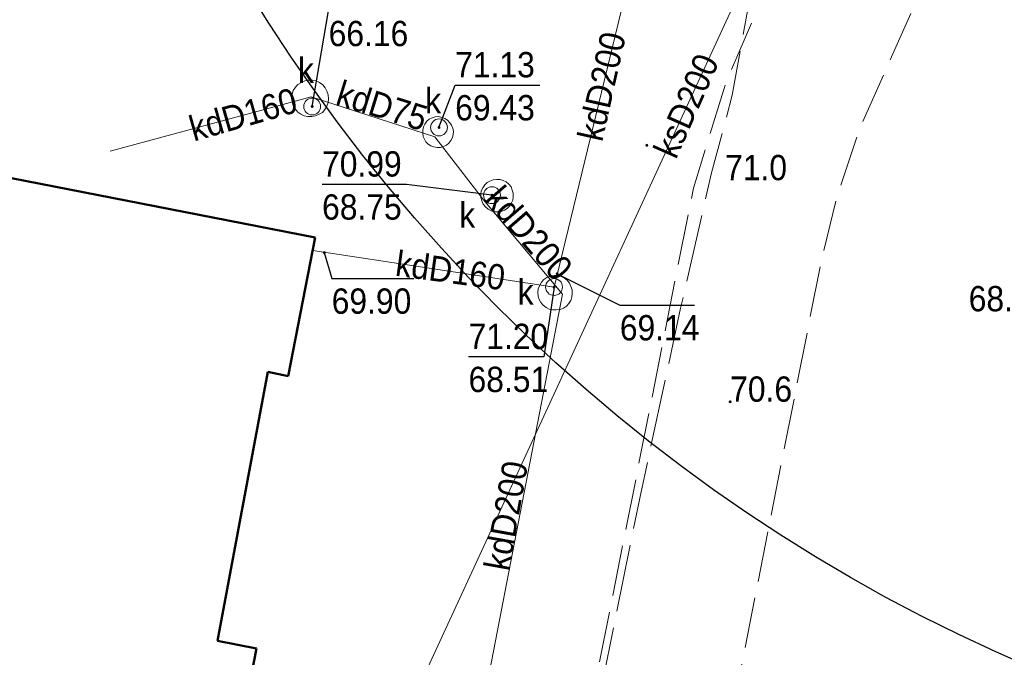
# Model space of a CAD drawing. Header units: feet. Extents: x 6524992 to 6539952, y 6047571 to 6067901.
# Tile 12 of 53: x 6531684 to 6531714, y 6048624 to 6048643. Entities that reach past the tile are written whole.
import ezdxf
from ezdxf.enums import TextEntityAlignment as Align

# ---------------------------------------------------------------- set-up
doc = ezdxf.new("R2010")
doc.units = ezdxf.units.FT
doc.header["$MEASUREMENT"] = 0
doc.linetypes.add('1.5_0.5', pattern=[2, 1.5, -0.5])
doc.linetypes.add('mz2.0_0.5', pattern=[2.5, 2, -0.5])
doc.layers.get('0').update_dxf_attribs({"linetype": 'CONTINUOUS', "lineweight": 18})
for name, color, linetype, transparency in [('312-Budynek (powierzchnia)', 7, 'CONTINUOUS', 0.5), ('jezdnia (powierzchnia)', 7, 'CONTINUOUS', 0.5), ('komora podziemna - przewód kanalizacyjny (powierzchnia)', 7, 'CONTINUOUS', 0.5), ('przewód kanalizacyjny (linia)', 7, 'CONTINUOUS', 0.5), ('przewód kanalizacyjny (linia)-Atr1', 7, 'CONTINUOUS', 0.5), ('przewód telekomunikacyjny - projektowany lub w budowie (linia) - ob. projektowany', 7, 'CONTINUOUS', 0.5), ('punkt o określonej wysokości (sieć kanalizacyjna)', 7, 'CONTINUOUS', 0.5), ('punkt o określonej wysokości (sieć kanalizacyjna)-Atr2', 7, 'CONTINUOUS', 0.5), ('punkt o określonej wysokości (sieć kanalizacyjna)-Atr3', 7, 'CONTINUOUS', 0.5), ('punkt wysokościowy naturalny', 7, 'CONTINUOUS', 0.5), ('punkt wysokościowy naturalny-Atr2', 7, 'CONTINUOUS', 0.5), ('studzienka okrągła - przewód kanalizacyjny (punkt)', 7, 'CONTINUOUS', 0.5), ('studzienka okrągła - przewód kanalizacyjny (punkt)-Atr17', 7, 'CONTINUOUS', 0.5)]:
    doc.layers.add(name, color=color, linetype=linetype, transparency=transparency)
doc.layers.add('_Robocza', color=1, linetype='CONTINUOUS', lineweight=30, plot=False)
doc.styles.get("Standard").update_dxf_attribs({"font": 'arial.ttf'})

# ---------------------------------------------------------------- blocks, each defined once
blk = doc.blocks.new('PW01')
at = {"linetype": 'Continuous', "lineweight": 13}
h = blk.add_hatch(color=0, dxfattribs=at)
edge = h.paths.add_edge_path()
edge.add_arc((0, 0), 0.045, 0, 360)
blk = doc.blocks.new('US15')
at = {"color": 0, "linetype": 'Continuous', "lineweight": 13}
blk.add_circle((0, 0), 0.25, dxfattribs=at)

msp = doc.modelspace()

# ---------------------------------------------------------------- linework, layer by layer
at = {"layer": '312-Budynek (powierzchnia)', "color": 7, "linetype": 'Continuous', "lineweight": 50, "flags": 128}
for points in [[(6531675.51, 6048640.2), (6531693.12, 6048636.77)], [(6531693.12, 6048636.77), (6531692.32, 6048632.66)], [(6531691.72, 6048632.79), (6531690.23, 6048624.81)], [(6531692.32, 6048632.66), (6531691.72, 6048632.79)], [(6531690.23, 6048624.81), (6531691.38, 6048624.59)], [(6531691.38, 6048624.59), (6531690.51, 6048620.14)]]:
    msp.add_lwpolyline(points, dxfattribs=at)
at = {"layer": '_Robocza'}
msp.add_circle((6531733.871, 6048670.068), 50, dxfattribs=at)
at = {"layer": 'jezdnia (powierzchnia)', "color": 7, "linetype": '1.5_0.5', "lineweight": 18, "flags": 128}
msp.add_lwpolyline([(6531666.48, 6048639.99), (6531663.54, 6048638.26), (6531656.95, 6048603.01), (6531657, 6048601.3), (6531657.62, 6048599.77), (6531658.73, 6048598.58), (6531660.29, 6048597.78), (6531686.9, 6048592.63), (6531687.17, 6048592.5), (6531687.02, 6048592.07), (6531686.88, 6048591.63), (6531686.77, 6048591.19), (6531686.67, 6048590.75), (6531686.6, 6048590.3), (6531686.54, 6048589.84), (6531686.51, 6048589.39), (6531686.49, 6048588.93), (6531686.5, 6048588.47), (6531686.52, 6048588.02), (6531686.57, 6048587.56), (6531686.63, 6048587.11), (6531686.72, 6048586.66), (6531686.82, 6048586.22), (6531686.98, 6048585.74), (6531687.16, 6048585.28), (6531687.37, 6048584.82), (6531687.6, 6048584.37), (6531687.86, 6048583.94), (6531688.13, 6048583.52), (6531688.43, 6048583.11), (6531688.75, 6048582.72), (6531689.08, 6048582.35), (6531689.44, 6048582), (6531689.81, 6048581.66), (6531690.2, 6048581.35), (6531690.61, 6048581.05), (6531698.92, 6048578.28), (6531701.48, 6048579.54), (6531703.13, 6048580.66), (6531705.42, 6048581.84), (6531712.05, 6048580.13), (6531714.83, 6048579.96), (6531718.72, 6048579.79), (6531721.18, 6048580.36), (6531721.77, 6048580.46), (6531722.35, 6048580.58), (6531722.93, 6048580.71), (6531723.51, 6048580.86), (6531724.09, 6048581.02), (6531724.66, 6048581.19), (6531725.23, 6048581.37), (6531725.79, 6048581.57), (6531726.35, 6048581.79), (6531726.9, 6048582.01), (6531727.45, 6048582.25), (6531727.99, 6048582.5), (6531728.52, 6048582.76), (6531729.05, 6048583.04), (6531729.59, 6048583.33), (6531730.12, 6048583.63), (6531730.65, 6048583.94), (6531731.16, 6048584.26), (6531731.68, 6048584.6), (6531732.18, 6048584.94), (6531732.68, 6048585.3), (6531733.16, 6048585.67), (6531733.65, 6048586.04), (6531734.12, 6048586.43), (6531734.58, 6048586.83), (6531735.04, 6048587.24), (6531735.48, 6048587.65), (6531735.92, 6048588.08), (6531735.97, 6048588.14), (6531736.83, 6048588.88), (6531740.65, 6048590.67), (6531741.33, 6048593.61), (6531741.69, 6048596.33), (6531748, 6048628.55), (6531748.46, 6048629.99), (6531748.99, 6048630.85), (6531749.66, 6048631.62), (6531749.72, 6048631.67), (6531751.71, 6048630.87), (6531751.96, 6048630.37), (6531754.14, 6048629.44), (6531754.52, 6048630.36), (6531763.91, 6048626.17), (6531763.92, 6048626.46), (6531763.89, 6048626.74), (6531763.85, 6048627.03), (6531763.8, 6048627.31), (6531763.73, 6048627.58), (6531763.64, 6048627.85), (6531763.52, 6048628.12), (6531763.39, 6048628.37), (6531763.26, 6048628.63), (6531763.09, 6048628.86), (6531762.91, 6048629.09), (6531762.73, 6048629.3), (6531762.52, 6048629.51), (6531762.3, 6048629.69), (6531752.93, 6048633.94), (6531742.91, 6048638.44), (6531743.9, 6048637.05), (6531744.47, 6048635.8), (6531744.69, 6048634.79), (6531744.61, 6048632.96), (6531739.82, 6048608.3), (6531739.49, 6048606.6), (6531737.87, 6048598.22), (6531736.69, 6048595.81), (6531734.96, 6048593.37), (6531732.95, 6048591.12), (6531730.7, 6048589.14), (6531728.25, 6048587.4), (6531725.57, 6048586.04), (6531722.75, 6048585.04), (6531719.84, 6048584.42), (6531716.81, 6048584.12), (6531713.81, 6048584.14), (6531713.15, 6048584.31), (6531709.83, 6048585.92), (6531708.71, 6048586.62), (6531707.79, 6048587.61), (6531707.06, 6048588.75), (6531706.71, 6048590.04), (6531706.32, 6048591.36), (6531705.81, 6048592.9), (6531705.02, 6048594.46), (6531704.07, 6048595.82), (6531702.93, 6048597.05), (6531701.97, 6048598.45), (6531701.44, 6048600.04), (6531701.43, 6048601.74), (6531703.84, 6048614.28), (6531704.4, 6048617.2), (6531704.43, 6048617.34), (6531708.09, 6048635.92), (6531708.55, 6048637.85), (6531709.24, 6048639.95), (6531711.98, 6048646.13), (6531712.65, 6048647.33), (6531713.67, 6048648.53), (6531714.97, 6048649.42), (6531716.6, 6048649.98), (6531709.81, 6048652.96), (6531708.62, 6048653.15), (6531708.97, 6048651.9), (6531708.91, 6048650.04), (6531708.39, 6048648.46), (6531706.17, 6048643.38), (6531705.3, 6048641.38), (6531704.33, 6048638.23), (6531700.33, 6048618.02), (6531699.77, 6048615.24), (6531699.44, 6048613.45), (6531696.43, 6048598.14), (6531694.92, 6048598.15), (6531693.13, 6048597.79), (6531691.66, 6048597.17), (6531690.17, 6048596.29), (6531688.66, 6048594.93), (6531661.23, 6048600.27), (6531660.38, 6048600.61), (6531659.7, 6048601.43), (6531659.5, 6048602.56), (6531662.84, 6048620.13), (6531663.24, 6048620.98), (6531664.15, 6048621.71), (6531665.19, 6048621.79), (6531675.7, 6048619.74), (6531676.01, 6048621.37), (6531665.49, 6048623.36), (6531664.57, 6048623.86), (6531663.98, 6048624.77), (6531663.9, 6048625.76)], close=True, dxfattribs=at)
at = {"layer": 'komora podziemna - przewód kanalizacyjny (powierzchnia)', "color": 34, "linetype": 'Continuous', "lineweight": 18, "flags": 128}
for points in [[(6531693.13, 6048640.37), (6531693.02, 6048640.35), (6531692.9, 6048640.35), (6531692.79, 6048640.37), (6531692.7, 6048640.42), (6531692.61, 6048640.48), (6531692.53, 6048640.58), (6531692.47, 6048640.68), (6531692.44, 6048640.79), (6531692.42, 6048640.9), (6531692.44, 6048641.01), (6531692.47, 6048641.12), (6531692.54, 6048641.22), (6531692.61, 6048641.3), (6531692.71, 6048641.36), (6531692.81, 6048641.41), (6531692.92, 6048641.43), (6531693.04, 6048641.43), (6531693.15, 6048641.41), (6531693.25, 6048641.36), (6531693.35, 6048641.29), (6531693.42, 6048641.2), (6531693.47, 6048641.1), (6531693.51, 6048641), (6531693.52, 6048640.88), (6531693.51, 6048640.77), (6531693.47, 6048640.66), (6531693.41, 6048640.56), (6531693.34, 6048640.47), (6531693.24, 6048640.42)], [(6531697.08, 6048639.56), (6531697.01, 6048639.5), (6531696.92, 6048639.46), (6531696.83, 6048639.43), (6531696.74, 6048639.43), (6531696.64, 6048639.45), (6531696.55, 6048639.48), (6531696.47, 6048639.53), (6531696.4, 6048639.6), (6531696.36, 6048639.68), (6531696.32, 6048639.76), (6531696.31, 6048639.86), (6531696.31, 6048639.95), (6531696.33, 6048640.05), (6531696.37, 6048640.13), (6531696.43, 6048640.21), (6531696.5, 6048640.27), (6531696.59, 6048640.31), (6531696.68, 6048640.34), (6531696.78, 6048640.35), (6531696.87, 6048640.32), (6531696.96, 6048640.29), (6531697.04, 6048640.24), (6531697.11, 6048640.17), (6531697.16, 6048640.1), (6531697.2, 6048640.01), (6531697.22, 6048639.91), (6531697.21, 6048639.82), (6531697.19, 6048639.73), (6531697.14, 6048639.64)], [(6531698.09, 6048638.24), (6531698.15, 6048638.33), (6531698.22, 6048638.4), (6531698.3, 6048638.44), (6531698.4, 6048638.48), (6531698.5, 6048638.49), (6531698.6, 6048638.49), (6531698.69, 6048638.46), (6531698.78, 6048638.42), (6531698.86, 6048638.35), (6531698.93, 6048638.27), (6531698.96, 6048638.17), (6531698.99, 6048638.08), (6531698.99, 6048637.97), (6531698.98, 6048637.87), (6531698.94, 6048637.79), (6531698.89, 6048637.71), (6531698.81, 6048637.63), (6531698.73, 6048637.58), (6531698.63, 6048637.54), (6531698.53, 6048637.53), (6531698.43, 6048637.53), (6531698.34, 6048637.56), (6531698.25, 6048637.61), (6531698.17, 6048637.68), (6531698.1, 6048637.76), (6531698.06, 6048637.85), (6531698.03, 6048637.95), (6531698.03, 6048638.05), (6531698.04, 6048638.15)], [(6531700.64, 6048634.81), (6531700.57, 6048634.73), (6531700.48, 6048634.67), (6531700.38, 6048634.63), (6531700.26, 6048634.62), (6531700.16, 6048634.62), (6531700.06, 6048634.64), (6531699.97, 6048634.69), (6531699.88, 6048634.76), (6531699.81, 6048634.84), (6531699.76, 6048634.93), (6531699.73, 6048635.03), (6531699.72, 6048635.14), (6531699.73, 6048635.25), (6531699.78, 6048635.35), (6531699.83, 6048635.44), (6531699.9, 6048635.52), (6531699.99, 6048635.58), (6531700.09, 6048635.62), (6531700.2, 6048635.64), (6531700.3, 6048635.64), (6531700.41, 6048635.61), (6531700.51, 6048635.56), (6531700.59, 6048635.5), (6531700.66, 6048635.41), (6531700.7, 6048635.32), (6531700.74, 6048635.22), (6531700.74, 6048635.11), (6531700.73, 6048635), (6531700.7, 6048634.9)]]:
    msp.add_lwpolyline(points, close=True, dxfattribs=at)
at = {"layer": 'przewód kanalizacyjny (linia)', "color": 34, "linetype": 'Continuous', "lineweight": 18, "flags": 128}
for points in [[(6531721.79, 6048668.71), (6531708.44, 6048649.99), (6531695.87, 6048622.74)], [(6531702.76, 6048645.85), (6531700.2, 6048635.3)], [(6531687.04, 6048639.33), (6531693, 6048640.94)], [(6531693, 6048640.94), (6531696.67, 6048639.75)], [(6531696.67, 6048639.75), (6531698.11, 6048637.88)], [(6531698.11, 6048637.88), (6531700.45, 6048635.09)], [(6531700.2, 6048635.3), (6531693.05, 6048636.38)], [(6531700.45, 6048635.09), (6531697.27, 6048618.63)]]:
    msp.add_lwpolyline(points, dxfattribs=at)
at = {"layer": 'przewód telekomunikacyjny - projektowany lub w budowie (linia) - ob. projektowany', "color": 30, "linetype": 'mz2.0_0.5', "lineweight": 18, "flags": 128}
msp.add_lwpolyline([(6531706.93, 6048649.69), (6531706.19, 6048644.92), (6531705.48, 6048640.99), (6531704.87, 6048638.68), (6531703.95, 6048634.67), (6531702.78, 6048629.23), (6531700.84, 6048619.69), (6531699.1, 6048610.94), (6531697.48, 6048603.86), (6531698.04, 6048597.57), (6531697.95, 6048596.66)], dxfattribs=at)
at = {"layer": 'punkt o określonej wysokości (sieć kanalizacyjna)-Atr2', "color": 7, "flags": 128}
for points in [[(6531693.03, 6048640.65), (6531693.52, 6048643.48), (6531695.669, 6048643.48)], [(6531696.79, 6048640.03), (6531697.27, 6048641.28), (6531699.775, 6048641.28)], [(6531698.36, 6048638.02), (6531695.83, 6048638.34), (6531693.325, 6048638.34)], [(6531693.39, 6048636.32), (6531693.61, 6048635.55), (6531696.046, 6048635.55)], [(6531700.29, 6048635.69), (6531702.15, 6048634.76), (6531704.363, 6048634.76)], [(6531700.2, 6048635.3), (6531699.9, 6048633.23), (6531697.666, 6048633.23)]]:
    msp.add_lwpolyline(points, dxfattribs=at)

# ---------------------------------------------------------------- block references
at = {"layer": 'punkt o określonej wysokości (sieć kanalizacyjna)', "color": 34, "linetype": 'Continuous', "lineweight": 13}
for p in [(6531693.03, 6048640.65), (6531696.79, 6048640.03), (6531698.36, 6048638.02), (6531693.39, 6048636.32), (6531700.29, 6048635.69), (6531700.2, 6048635.3)]:
    msp.add_blockref('PW01', p, dxfattribs=at)
at = {"layer": 'punkt wysokościowy naturalny', "color": 7, "linetype": 'Continuous', "lineweight": 13}
for p in [(6531702.95, 6048639.5), (6531705.42, 6048631.9)]:
    msp.add_blockref('PW01', p, dxfattribs=at)
at = {"layer": 'studzienka okrągła - przewód kanalizacyjny (punkt)', "color": 34, "linetype": 'Continuous', "lineweight": 18}
for p in [(6531693.03, 6048640.65), (6531696.79, 6048640.03), (6531698.36, 6048638.02), (6531700.2, 6048635.3)]:
    msp.add_blockref('US15', p, dxfattribs=at)

# ---------------------------------------------------------------- texts
at = {"layer": 'przewód kanalizacyjny (linia)-Atr1', "color": 34, "width": 0.9}
for s, rotation, p in [('kdD200', 77.391, (6531701.26, 6048639.66)), ('ksD200', 66.114, (6531703.47, 6048639.21)), ('kdD160', 15.881, (6531689.42, 6048639.97)), ('kdD160', 352.217, (6531695.52, 6048636.01))]:
    msp.add_text(s, height=0.75, rotation=rotation, dxfattribs=at).set_placement(p, align=Align.MIDDLE_LEFT)
for s, rotation, p in [('kdD75', 342.787, (6531693.69, 6048640.72)), ('kdD200', 310.874, (6531698.11, 6048637.88)), ('kdD200', 79.869, (6531698.86, 6048626.86))]:
    msp.add_text(s, height=0.75, rotation=rotation, dxfattribs=at).set_placement(p)
at = {"layer": 'punkt o określonej wysokości (sieć kanalizacyjna)-Atr2', "color": 34, "width": 0.9}
for s, p in [('71.13', (6531697.27, 6048641.288)), ('70.99', (6531693.325, 6048638.348)), ('71.20', (6531697.666, 6048633.237))]:
    msp.add_text(s, height=0.75, dxfattribs=at).set_placement(p, align=Align.BOTTOM_LEFT)
at = {"layer": 'punkt o określonej wysokości (sieć kanalizacyjna)-Atr3', "color": 34, "width": 0.9}
for s, p in [('66.16', (6531693.52, 6048642.213)), ('69.43', (6531697.27, 6048640.013)), ('68.75', (6531693.325, 6048637.072)), ('69.90', (6531693.61, 6048634.283)), ('69.14', (6531702.15, 6048633.493)), ('68.51', (6531697.666, 6048631.962))]:
    msp.add_text(s, height=0.75, dxfattribs=at).set_placement(p, align=Align.BOTTOM_LEFT)
at = {"layer": 'punkt wysokościowy naturalny-Atr2', "color": 7, "width": 0.9}
msp.add_text('71.0', height=0.75, dxfattribs=at).set_placement((6531705.27, 6048638.84), align=Align.MIDDLE_LEFT)
for s, p in [('68.7', (6531712.49, 6048634.58)), ('70.6', (6531705.42, 6048631.9))]:
    msp.add_text(s, height=0.75, dxfattribs=at).set_placement(p)
at = {"layer": 'studzienka okrągła - przewód kanalizacyjny (punkt)-Atr17', "color": 34, "width": 0.9}
for p in [(6531692.61, 6048641.35), (6531696.38, 6048640.45), (6531697.39, 6048637.06), (6531699.12, 6048634.78)]:
    msp.add_text('k', height=0.75, dxfattribs=at).set_placement(p)

doc.saveas('drawing.dxf')
